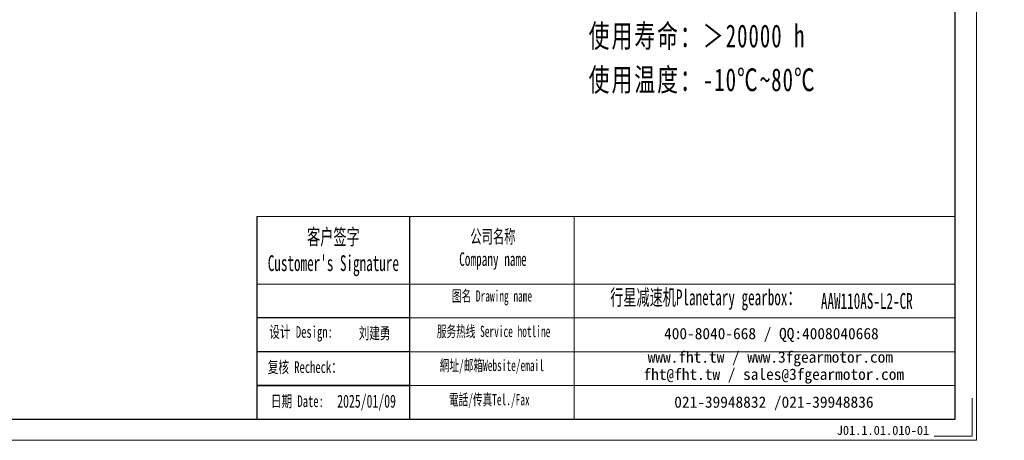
# Model space of a CAD drawing. Header units: millimetres. Extents: x -24 to 716, y -22 to 491.
# Tile 3 of 6: x 314 to 716, y -22 to 150. Entities that reach past the tile are written whole.
import ezdxf

# ---------------------------------------------------------------- set-up
doc = ezdxf.new("R2010")
doc.units = ezdxf.units.MM
doc.layers.add('6文字层', color=3, linetype='Continuous')
doc.layers.add('7标注层', color=4, linetype='Continuous')
for name, color, linetype, lineweight in [('SLD-0', 7, 'Continuous', 18), ('图框_外框线', 7, 'Continuous', 18), ('尺寸线层', 3, 'Continuous', 18), ('粗实线层', 7, 'Continuous', 35)]:
    doc.layers.add(name, color=color, linetype=linetype, lineweight=lineweight)
doc.styles.add('SLDTEXTSTYLE4', font='SimSun.ttf', dxfattribs={"width": 0.611111})
doc.styles.get("Standard").update_dxf_attribs({"font": 'SimSun.ttf'})
doc.styles.add('标准', font='txt', dxfattribs={"width": 0.667})
doc.styles.add('样式 1', font='SimSun.ttf')

msp = doc.modelspace()

# ---------------------------------------------------------------- linework, layer by layer
for p, q in [((473.06519, 69.64043), (473.06519, -13.21217)), ((473.06519, 28.17555), (410.56585, 28.17555)), ((473.06519, 14.35393), (410.56585, 14.35393))]:
    msp.add_line(p, q)
at = {"layer": '7标注层', "color": 0}
msp.add_line((410.56585, 69.64043), (410.56585, -13.19801), dxfattribs=at)
at = {"layer": '图框_外框线'}
for p, q in [((410.56585, 69.64043), (473.06519, 69.64043)), ((473.06519, 69.64043), (473.06519, -13.19801)), ((473.06519, 69.64043), (696.2058, 69.64043)), ((540.40403, 69.64043), (540.40403, -13.19801)), ((410.56585, 41.99718), (473.06519, 41.99718)), ((473.06519, 41.99718), (696.2058, 41.99718)), ((473.06519, 28.17555), (696.2058, 28.17555)), ((473.06519, 14.35393), (696.2058, 14.35393)), ((473.06519, 0.5323), (696.2058, 0.5323))]:
    msp.add_line(p, q, dxfattribs=at)
at = {"layer": '图框_外框线', "color": 3}
msp.add_lwpolyline([(-19.99883, -21.82698), (704.83478, -21.82698), (704.83478, 490.73393), (-19.99883, 490.73393)], close=True, dxfattribs=at)
at = {"layer": '图框_外框线', "color": 3, "lineweight": 25}
msp.add_lwpolyline([(23.14603, -13.19801), (696.2058, -13.19801), (696.2058, 482.10495), (23.14603, 482.10495)], close=True, dxfattribs=at)
at = {"layer": '图框_外框线', "color": 3}
msp.add_lwpolyline([(703.10898, -4.56904), (703.10898, -20.10119), (687.57683, -20.10119)], dxfattribs=at)
at = {"layer": '粗实线层'}
msp.add_line((473.06519, 0.5323), (410.56585, 0.5323), dxfattribs=at)

# ---------------------------------------------------------------- texts
at = {"layer": '6文字层', "insert": (647.71658, -15.90588), "char_height": 3.7036191, "width": 45.8237395, "attachment_point": 1, "style": '样式 1'}
msp.add_mtext('J01.1.01.010-01', dxfattribs=at)
at = {"layer": 'SLD-0', "color": 1, "attachment_point": 2}
for s, insert, char_height, width, style in [("{\\fSimSun|b1|i0|c134|p2;客户签字\\PCustomer's Signature}", (441.92325, 64.52632), 6.4500916, 80.2398051, 'SLDTEXTSTYLE4'), ('{\\fSimSun|b1|i0|c134|p2;公司名称\\PCompany name}', (507.16169, 64.18391), 5.52865, 71.5787552, 'SLDTEXTSTYLE4'), ('{\\fSimSun|b1|i0|c134|p2;  \\H1.1667x;行星减速机Planetary gearbox\\fSimSun|b0|i0|c134|p2;：}', (591.72056, 39.80474), 5.52865, 86.952617, 'SLDTEXTSTYLE4'), ('{\\fSimSun|b1|i0|c134|p2;图名 Drawing name}', (506.78378, 39.44935), 4.6072083, 58.9201329, 'SLDTEXTSTYLE4'), ('AAW110AS-L2-CR', (660.02466, 38.33686), 6.4500916, 46.9404126, 'SLDTEXTSTYLE4'), ('{\\fNSimSun|b0|i0|c134|p49;设计 \\fNSimSun|b0|i0|c0|p49;Design\\fNSimSun|b0|i0|c134|p49;:}', (428.73282, 24.83485), 4.761796, 47.3680969, '标准'), ('{\\fNSimSun|b1|i0|c134|p49;刘建勇}', (458.76668, 24.30914), 4.761796, 47.3680969, '标准'), ('{\\fSimSun|b1|i0|c134|p2;服务热线 Service hotline}', (507.43712, 24.96208), 4.6072083, 65.6426883, 'SLDTEXTSTYLE4'), ('{\\fNSimSun|b0|i0|c134|p49;复核 Recheck：}', (430.24372, 10.45291), 4.761796, 47.3680969, '标准'), ('{\\fSimSun|b1|i0|c134|p2;網址/邮箱Website/email}', (506.71973, 11.08128), 4.6072083, 68.32786, 'SLDTEXTSTYLE4'), ('{\\fNSimSun|b0|i0|c134|p49;日期 Date:}', (427.21674, -3.48119), 4.761796, 47.3680969, '标准'), ('{\\fNSimSun|b0|i0|c134|p49;2025/01/09}', (455.49534, -3.20427), 5.2908844, 47.3680969, '标准'), ('{\\fSimSun|b1|i0|c134|p2;電話/传真Tel./Fax}', (505.68751, -2.90774), 4.6072083, 69.1496439, 'SLDTEXTSTYLE4')]:
    msp.add_mtext(s, dxfattribs=dict(at, insert=insert, char_height=char_height, width=width, style=style))
at = {"layer": 'SLD-0', "color": 1, "char_height": 4.6072083, "attachment_point": 2}
for s, insert, width in [('{\\fSimSun|b1|i0|c134|p2;400-8040-668 / QQ:4008040668}', (621.00655, 24.08175), 134.1407557), ('{\\fSimSun|b1|i0|c134|p2;www.fht.tw / www.3fgearmotor.com }', (620.58174, 14.48556), 134.2917611), ('\\pt55.2865;{\\fSimSun|b1|i0|c134|p2;fht@fht.tw / sales@3fgearmotor.com }', (621.98583, 7.47), 134.2917611), ('{\\fSimSun|b1|i0|c134|p2;021-39948832 /021-39948836 }', (622.03401, -3.91507), 102.5419184)]:
    msp.add_mtext(s, dxfattribs=dict(at, insert=insert, width=width))
at = {"layer": '尺寸线层', "insert": (546.30323, 291.2516), "char_height": 6.53184, "width": 147.3965669, "attachment_point": 1, "line_spacing_factor": 1.15057, "style": '标准'}
msp.add_mtext('{\\fNSimSun|b0|i0|c134|p49;\\H1.42857x;\\T1.1;性能参数：\\P减速比：1:30-100\\P额定输出力矩：123-230 N.m\\P最大加速力矩：1.5倍额定扭矩\\P额定输入转速：3000 rpm\\P容许径向力：5500 N\\P容许轴向力：5500 N\\P回程间隙：≤12 arcmin\\P使用寿命：＞20000 h\\P使用温度：-10℃~80℃}', dxfattribs=at)

doc.saveas('drawing.dxf')
